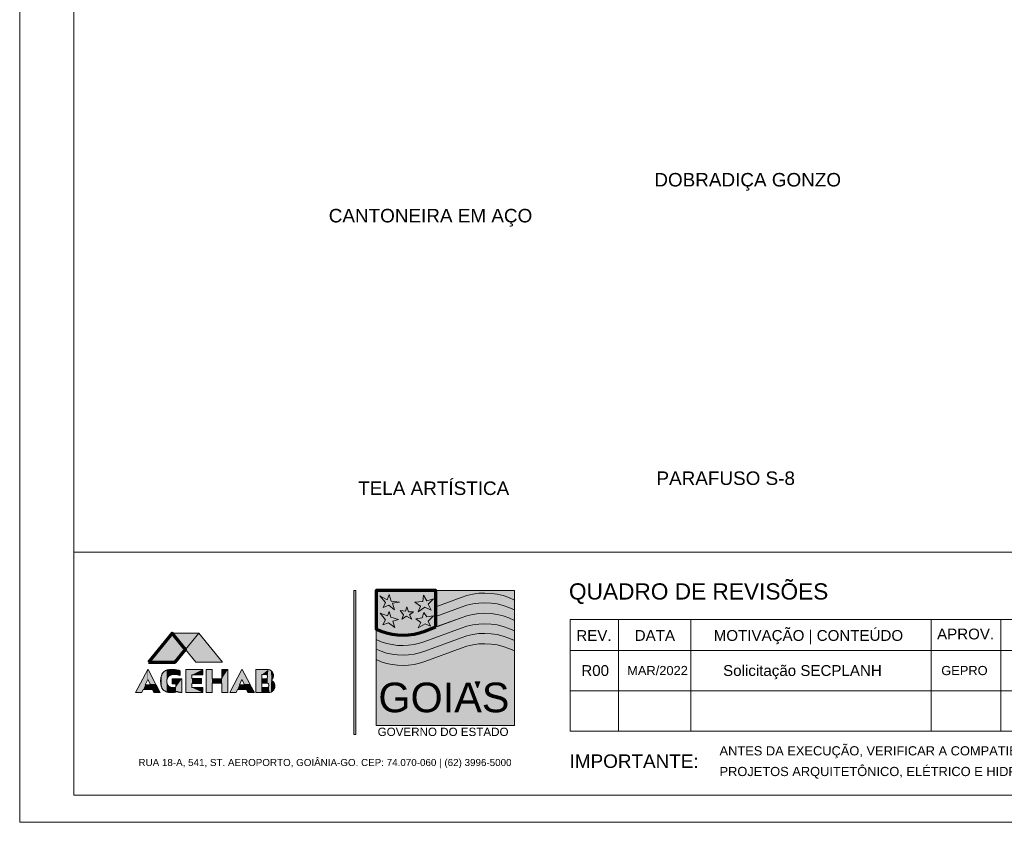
# Model space of a CAD drawing. Header units: millimetres. Extents: x 0 to 92, y 0 to 29.7.
# Tile 1 of 8: x 0 to 18.2, y 0 to 14.8. Entities that reach past the tile are written whole.
import ezdxf

# ---------------------------------------------------------------- set-up
doc = ezdxf.new("R2010")
doc.units = ezdxf.units.MM
doc.linetypes.add('ESTILO_TQS_0001', pattern=[1, 0.7, -0.3])
doc.linetypes.add('ESTILO_TQS_0004', pattern=[2, 0.5, -0.4, 0.1, -0.4, 0.1, -0.5])
for name, color, linetype, lineweight in [('201', 1, 'ESTILO_TQS_0001', 20), ('204', 7, 'Continuous', 20), ('205', 160, 'ESTILO_TQS_0004', 70), ('206', 7, 'Continuous', 20), ('207', 2, 'Continuous', 20), ('208', 3, 'Continuous', 20), ('221', 82, 'Continuous', 13)]:
    doc.layers.add(name, color=color, linetype=linetype, lineweight=lineweight)
doc.styles.add('TQS_ARIAL', font='arial.ttf')

msp = doc.modelspace()

# ---------------------------------------------------------------- hatches: boundary and pattern name
at = {"layer": '205', "linetype": 'Continuous'}
h = msp.add_hatch(color=256, dxfattribs=at)
h.dxf.hatch_style = 1
h.paths.add_polyline_path([(7.698095, 3.613718), (7.698095, 4.288512), (6.593478, 4.288512), (6.593478, 3.575009), (6.688171, 3.535349), (6.786008, 3.504244), (6.886219, 3.481939), (6.988013, 3.46861), (7.090588, 3.464363), (7.193135, 3.46923), (7.294847, 3.483173), (7.394921, 3.506083), (7.492569, 3.537778)])
at = {"layer": '206', "linetype": 'Continuous'}
h = msp.add_hatch(color=256, dxfattribs=at)
h.dxf.hatch_style = 1
h.paths.add_polyline_path([(8.466146, 2.489603), (8.420951, 2.600536), (8.511341, 2.600536)])
h.paths.add_polyline_path([(7.473083, 3.879353), (7.443801, 3.783801), (7.323589, 3.763765), (7.41683, 3.699036), (7.369054, 3.600401), (7.501595, 3.672065), (7.594836, 3.626601), (7.555536, 3.722924), (7.655327, 3.822715), (7.531648, 3.802295)])
h.paths.add_polyline_path([(7.471405, 4.201047), (7.454424, 4.088048), (7.309476, 4.075333), (7.411194, 4.001588), (7.367964, 3.89648), (7.490872, 3.981244), (7.611238, 3.923604), (7.553598, 4.038884), (7.650654, 4.13594), (7.528169, 4.099915)])
h.paths.add_polyline_path([(7.162003, 3.985056), (7.133491, 3.904915), (7.037939, 3.921868), (7.097274, 3.837874), (7.06645, 3.760815), (7.155838, 3.813986), (7.252932, 3.757733), (7.208238, 3.836333), (7.284526, 3.895668), (7.193597, 3.895668)])
h.paths.add_polyline_path([(6.831691, 3.902022), (6.800868, 3.818798), (6.668327, 3.871969), (6.763109, 3.747904), (6.718415, 3.653122), (6.821674, 3.688569), (6.939573, 3.606116), (6.898732, 3.724016), (7.007545, 3.74986), (6.863285, 3.795681)])
h.paths.add_polyline_path([(6.722179, 3.976416), (6.824292, 4.018463), (6.933913, 3.929865), (6.893368, 4.057506), (7.025514, 4.075526), (6.868817, 4.094493), (6.83525, 4.217571), (6.797021, 4.116871), (6.659024, 4.193328), (6.764333, 4.06716)])
h = msp.add_hatch(dxfattribs=at)
h.set_pattern_fill('CLAY', color=256)
h.set_pattern_definition([(0, (0, 0), (0, 0.1875), []), (0, (0, 0.03125), (0, 0.1875), []), (0, (0, 0.0625), (0, 0.1875), []), (0, (0, 0.125), (0, 0.1875), [0.1875, -0.125])])
h.paths.add_polyline_path([(8.466146, 2.489603), (8.420951, 2.600536), (8.511341, 2.600536)])
at = {"layer": '207', "linetype": 'Continuous'}
h = msp.add_hatch(color=256, dxfattribs=at)
h.dxf.hatch_style = 1
h.paths.add_polyline_path([(9.149652, 3.363235), (9.149652, 3.171998), (9.04657, 3.218654), (8.939578, 3.25547), (8.829613, 3.282126), (8.717639, 3.298387), (8.604635, 3.304111), (8.49159, 3.299247), (8.379495, 3.283839), (8.269331, 3.258021), (8.162062, 3.22202), (7.492569, 2.974649), (7.394921, 2.942954), (7.294847, 2.920044), (7.193135, 2.906101), (7.090588, 2.901234), (6.988013, 2.905482), (6.886219, 2.91881), (6.786008, 2.941115), (6.688171, 2.97222), (6.593478, 3.01188), (6.593478, 3.203117), (6.688171, 3.163457), (6.786008, 3.132352), (6.886219, 3.110047), (6.988013, 3.096719), (7.090588, 3.092471), (7.193135, 3.097338), (7.294847, 3.111281), (7.394921, 3.134191), (7.492569, 3.165886), (8.162062, 3.413257), (8.269331, 3.449259), (8.379495, 3.475076), (8.49159, 3.490484), (8.604635, 3.495348), (8.717639, 3.489624), (8.829613, 3.473363), (8.939578, 3.446708), (9.04657, 3.409891)])
h.paths.add_polyline_path([(7.294847, 3.289004), (7.394921, 3.311913), (7.492569, 3.343608), (8.162062, 3.590979), (8.269331, 3.626981), (8.379495, 3.652799), (8.49159, 3.668207), (8.604635, 3.67307), (8.717639, 3.667346), (8.829613, 3.651086), (8.939578, 3.62443), (9.04657, 3.587613), (9.149652, 3.540957), (9.149652, 3.735127), (9.04657, 3.781782), (8.939578, 3.818599), (8.829613, 3.845255), (8.717639, 3.861516), (8.604635, 3.86724), (8.49159, 3.862376), (8.379495, 3.846968), (8.269331, 3.82115), (8.162062, 3.785149), (7.492569, 3.537778), (7.394921, 3.506083), (7.294847, 3.483173), (7.193135, 3.46923), (7.090588, 3.464363), (6.988013, 3.46861), (6.886219, 3.481939), (6.786008, 3.504244), (6.688171, 3.535349), (6.593478, 3.575009), (6.593478, 3.380839), (6.688171, 3.341179), (6.786008, 3.310074), (6.886219, 3.28777), (6.988013, 3.274441), (7.090588, 3.270193), (7.193135, 3.27506)])
h.paths.add_polyline_path([(8.162062, 3.98012), (7.698095, 3.808689), (7.698095, 3.988682), (8.162062, 4.160113), (8.269331, 4.196115), (8.379495, 4.221933), (8.49159, 4.237341), (8.604635, 4.242204), (8.717639, 4.23648), (8.829613, 4.22022), (8.939578, 4.193564), (9.04657, 4.156747), (9.149652, 4.110091), (9.149652, 3.930098), (9.04657, 3.976754), (8.939578, 4.013571), (8.829613, 4.040227), (8.717639, 4.056487), (8.604635, 4.062211), (8.49159, 4.057348), (8.379495, 4.04194), (8.269331, 4.016122)])
at = {"layer": '208', "linetype": 'Continuous'}
h = msp.add_hatch(color=256, dxfattribs=at)
h.dxf.hatch_style = 1
h.paths.add_polyline_path([(9.149652, 4.288512), (7.698095, 4.288512), (7.698095, 3.988682), (8.162062, 4.160113), (8.269331, 4.196115), (8.379495, 4.221933), (8.49159, 4.237341), (8.604635, 4.242204), (8.717639, 4.23648), (8.829613, 4.22022), (8.939578, 4.193564), (9.04657, 4.156747), (9.149652, 4.110091)])
h.paths.add_polyline_path([(9.149652, 3.930098), (9.04657, 3.976754), (8.939578, 4.013571), (8.829613, 4.040227), (8.717639, 4.056487), (8.604635, 4.062211), (8.49159, 4.057348), (8.379495, 4.04194), (8.269331, 4.016122), (8.162062, 3.98012), (7.698095, 3.808689), (7.698095, 3.613718), (8.162062, 3.785149), (8.269331, 3.82115), (8.379495, 3.846968), (8.49159, 3.862376), (8.604635, 3.86724), (8.717639, 3.861516), (8.829613, 3.845255), (8.939578, 3.818599), (9.04657, 3.781782), (9.149652, 3.735127)])
h.paths.add_polyline_path([(9.149652, 3.540957), (9.04657, 3.587613), (8.939578, 3.62443), (8.829613, 3.651086), (8.717639, 3.667346), (8.604635, 3.67307), (8.49159, 3.668207), (8.379495, 3.652799), (8.269331, 3.626981), (8.162062, 3.590979), (7.492569, 3.343608), (7.394921, 3.311913), (7.294847, 3.289004), (7.193135, 3.27506), (7.090588, 3.270193), (6.988013, 3.274441), (6.886219, 3.28777), (6.786008, 3.310074), (6.688171, 3.341179), (6.593478, 3.380839), (6.593478, 3.203117), (6.688171, 3.163457), (6.786008, 3.132352), (6.886219, 3.110047), (6.988013, 3.096719), (7.090588, 3.092471), (7.193135, 3.097338), (7.294847, 3.111281), (7.394921, 3.134191), (7.492569, 3.165886), (8.162062, 3.413257), (8.269331, 3.449259), (8.379495, 3.475076), (8.49159, 3.490484), (8.604635, 3.495348), (8.717639, 3.489624), (8.829613, 3.473363), (8.939578, 3.446708), (9.04657, 3.409891), (9.149652, 3.363235)])
h.paths.add_polyline_path([(9.149652, 3.171998), (9.149652, 1.789625), (6.593478, 1.789625), (6.593478, 3.01188), (6.688171, 2.97222), (6.786008, 2.941115), (6.886219, 2.91881), (6.988013, 2.905482), (7.090588, 2.901234), (7.193135, 2.906101), (7.294847, 2.920044), (7.394921, 2.942954), (7.492569, 2.974649), (8.162062, 3.22202), (8.269331, 3.258021), (8.379495, 3.283839), (8.49159, 3.299247), (8.604635, 3.304111), (8.717639, 3.298387), (8.829613, 3.282126), (8.939578, 3.25547), (9.04657, 3.218654)])

# ---------------------------------------------------------------- linework, layer by layer
at = {"layer": '201', "linetype": 'Continuous'}
msp.add_line((1, 5), (41.5, 5), dxfattribs=at)
for points in [[(0, 0), (42, 0), (42, 29.7), (0, 29.7), (0, 0)], [(1, 29.2), (41.5, 29.2), (41.5, 5), (1, 5), (1, 29.2)], [(1, 0.5), (41.5, 0.5), (41.5, 29.2), (1, 29.2), (1, 0.5)]]:
    msp.add_lwpolyline(points, dxfattribs=at)
at = {"layer": '204', "linetype": 'Continuous'}
for p, q in [((10.182245, 1.687667), (10.182245, 3.7523)), ((10.182245, 3.7523), (20.183732, 3.7523)), ((11.076661, 3.7523), (11.076661, 1.687667)), ((12.413755, 3.7523), (12.413755, 1.687667)), ((16.859404, 3.7523), (16.859404, 1.687667)), ((18.143384, 3.7523), (18.143384, 1.687667)), ((10.182245, 3.181736), (20.183732, 3.181736)), ((10.182245, 2.434702), (20.183732, 2.434702)), ((20.183732, 1.687667), (10.182245, 1.687667))]:
    msp.add_line(p, q, dxfattribs=at)
at = {"layer": '205', "linetype": 'Continuous'}
for points in [[(7.698095, 3.613718), (7.698095, 4.288512), (6.593478, 4.288512), (6.593478, 3.575009), (6.688171, 3.535349), (6.786008, 3.504244), (6.886219, 3.481939), (6.988013, 3.46861), (7.090588, 3.464363), (7.193135, 3.46923), (7.294847, 3.483173), (7.394921, 3.506083), (7.492569, 3.537778), (7.698095, 3.613718)], [(2.382699, 2.964309), (2.875852, 2.964309), (3.068104, 3.198583), (2.821527, 3.499054), (2.382699, 2.964309)]]:
    msp.add_lwpolyline(points, dxfattribs=at)
for points in [[(3.068104, 3.198583), (2.821527, 3.499054), (2.382699, 2.964309)], [(2.382699, 2.964309), (2.382699, 2.964309), (2.821527, 3.499054)], [(2.821527, 3.499054), (2.821527, 3.499054), (3.068104, 3.198583)], [(2.875852, 2.964309), (3.068104, 3.198583), (2.382699, 2.964309)]]:
    msp.add_solid(points, dxfattribs=at)
at = {"layer": '206', "linetype": 'Continuous'}
for points in [[(6.722179, 3.976416), (6.824292, 4.018463), (6.933913, 3.929865), (6.893368, 4.057506), (7.025514, 4.075526), (6.868817, 4.094493), (6.83525, 4.217571), (6.797021, 4.116871), (6.659024, 4.193328), (6.764333, 4.06716), (6.722179, 3.976416)], [(7.471405, 4.201047), (7.454424, 4.088048), (7.309476, 4.075333), (7.411194, 4.001588), (7.367964, 3.89648), (7.490872, 3.981244), (7.611238, 3.923604), (7.553598, 4.038884), (7.650654, 4.13594), (7.528169, 4.099915), (7.471405, 4.201047)], [(6.831691, 3.902022), (6.800868, 3.818798), (6.668327, 3.871969), (6.763109, 3.747904), (6.718415, 3.653122), (6.821674, 3.688569), (6.939573, 3.606116), (6.898732, 3.724016), (7.007545, 3.74986), (6.863285, 3.795681), (6.831691, 3.902022)], [(7.162003, 3.985056), (7.133491, 3.904915), (7.037939, 3.921868), (7.097274, 3.837874), (7.06645, 3.760815), (7.155838, 3.813986), (7.252932, 3.757733), (7.208238, 3.836333), (7.284526, 3.895668), (7.193597, 3.895668), (7.162003, 3.985056)], [(7.473083, 3.879353), (7.443801, 3.783801), (7.323589, 3.763765), (7.41683, 3.699036), (7.369054, 3.600401), (7.501595, 3.672065), (7.594836, 3.626601), (7.555536, 3.722924), (7.655327, 3.822715), (7.531648, 3.802295), (7.473083, 3.879353)], [(8.466146, 2.489603), (8.420951, 2.600536), (8.511341, 2.600536), (8.466146, 2.489603)]]:
    msp.add_lwpolyline(points, dxfattribs=at)
for points in [[(8.466146, 2.489603), (8.420951, 2.600536), (8.511341, 2.600536)], [(8.466146, 2.489603), (8.511341, 2.600536), (8.466146, 2.489603)]]:
    msp.add_solid(points, dxfattribs=at)
at = {"layer": '207', "linetype": 'Continuous'}
for points in [[(8.162062, 3.98012), (7.698095, 3.808689), (7.698095, 3.988682), (8.162062, 4.160113), (8.269331, 4.196115), (8.379495, 4.221933), (8.49159, 4.237341), (8.604635, 4.242204), (8.717639, 4.23648), (8.829613, 4.22022), (8.939578, 4.193564), (9.04657, 4.156747), (9.149652, 4.110091), (9.149652, 3.930098), (9.04657, 3.976754), (8.939578, 4.013571), (8.829613, 4.040227), (8.717639, 4.056487), (8.604635, 4.062211), (8.49159, 4.057348), (8.379495, 4.04194), (8.269331, 4.016122), (8.162062, 3.98012)], [(7.294847, 3.289004), (7.394921, 3.311913), (7.492569, 3.343608), (8.162062, 3.590979), (8.269331, 3.626981), (8.379495, 3.652799), (8.49159, 3.668207), (8.604635, 3.67307), (8.717639, 3.667346), (8.829613, 3.651086), (8.939578, 3.62443), (9.04657, 3.587613), (9.149652, 3.540957), (9.149652, 3.735127), (9.04657, 3.781782), (8.939578, 3.818599), (8.829613, 3.845255), (8.717639, 3.861516), (8.604635, 3.86724), (8.49159, 3.862376), (8.379495, 3.846968), (8.269331, 3.82115), (8.162062, 3.785149), (7.492569, 3.537778), (7.394921, 3.506083), (7.294847, 3.483173), (7.193135, 3.46923), (7.090588, 3.464363), (6.988013, 3.46861), (6.886219, 3.481939), (6.786008, 3.504244), (6.688171, 3.535349), (6.593478, 3.575009), (6.593478, 3.380839), (6.688171, 3.341179), (6.786008, 3.310074), (6.886219, 3.28777), (6.988013, 3.274441), (7.090588, 3.270193), (7.193135, 3.27506), (7.294847, 3.289004)], [(3.312636, 3.501545), (3.068104, 3.198583), (3.260356, 2.964309), (3.753509, 2.964309), (3.312636, 3.501545)], [(9.149652, 3.363235), (9.149652, 3.171998), (9.04657, 3.218654), (8.939578, 3.25547), (8.829613, 3.282126), (8.717639, 3.298387), (8.604635, 3.304111), (8.49159, 3.299247), (8.379495, 3.283839), (8.269331, 3.258021), (8.162062, 3.22202), (7.492569, 2.974649), (7.394921, 2.942954), (7.294847, 2.920044), (7.193135, 2.906101), (7.090588, 2.901234), (6.988013, 2.905482), (6.886219, 2.91881), (6.786008, 2.941115), (6.688171, 2.97222), (6.593478, 3.01188), (6.593478, 3.203117), (6.688171, 3.163457), (6.786008, 3.132352), (6.886219, 3.110047), (6.988013, 3.096719), (7.090588, 3.092471), (7.193135, 3.097338), (7.294847, 3.111281), (7.394921, 3.134191), (7.492569, 3.165886), (8.162062, 3.413257), (8.269331, 3.449259), (8.379495, 3.475076), (8.49159, 3.490484), (8.604635, 3.495348), (8.717639, 3.489624), (8.829613, 3.473363), (8.939578, 3.446708), (9.04657, 3.409891), (9.149652, 3.363235)]]:
    msp.add_lwpolyline(points, dxfattribs=at)
for points in [[(3.068104, 3.198583), (3.260356, 2.964309), (3.312636, 3.501545)], [(3.260356, 2.964309), (3.753509, 2.964309), (3.312636, 3.501545)], [(3.312636, 3.501545), (3.312636, 3.501545), (3.753509, 2.964309)], [(7.698095, 3.613718), (7.492569, 3.537778), (7.698095, 3.613718)]]:
    msp.add_solid(points, dxfattribs=at)
at = {"layer": '208', "linetype": 'Continuous'}
for points in [[(6.182149, 4.288512), (6.215686, 4.288512), (6.215686, 1.625266), (6.182149, 1.625266), (6.182149, 4.288512)], [(9.149652, 4.288512), (7.698095, 4.288512), (7.698095, 3.988682), (8.162062, 4.160113), (8.269331, 4.196115), (8.379495, 4.221933), (8.49159, 4.237341), (8.604635, 4.242204), (8.717639, 4.23648), (8.829613, 4.22022), (8.939578, 4.193564), (9.04657, 4.156747), (9.149652, 4.110091), (9.149652, 4.288512)], [(9.149652, 3.930098), (9.04657, 3.976754), (8.939578, 4.013571), (8.829613, 4.040227), (8.717639, 4.056487), (8.604635, 4.062211), (8.49159, 4.057348), (8.379495, 4.04194), (8.269331, 4.016122), (8.162062, 3.98012), (7.698095, 3.808689), (7.698095, 3.613718), (8.162062, 3.785149), (8.269331, 3.82115), (8.379495, 3.846968), (8.49159, 3.862376), (8.604635, 3.86724), (8.717639, 3.861516), (8.829613, 3.845255), (8.939578, 3.818599), (9.04657, 3.781782), (9.149652, 3.735127), (9.149652, 3.930098)], [(9.149652, 3.540957), (9.04657, 3.587613), (8.939578, 3.62443), (8.829613, 3.651086), (8.717639, 3.667346), (8.604635, 3.67307), (8.49159, 3.668207), (8.379495, 3.652799), (8.269331, 3.626981), (8.162062, 3.590979), (7.492569, 3.343608), (7.394921, 3.311913), (7.294847, 3.289004), (7.193135, 3.27506), (7.090588, 3.270193), (6.988013, 3.274441), (6.886219, 3.28777), (6.786008, 3.310074), (6.688171, 3.341179), (6.593478, 3.380839), (6.593478, 3.203117), (6.688171, 3.163457), (6.786008, 3.132352), (6.886219, 3.110047), (6.988013, 3.096719), (7.090588, 3.092471), (7.193135, 3.097338), (7.294847, 3.111281), (7.394921, 3.134191), (7.492569, 3.165886), (8.162062, 3.413257), (8.269331, 3.449259), (8.379495, 3.475076), (8.49159, 3.490484), (8.604635, 3.495348), (8.717639, 3.489624), (8.829613, 3.473363), (8.939578, 3.446708), (9.04657, 3.409891), (9.149652, 3.363235), (9.149652, 3.540957)], [(2.821527, 3.499054), (3.312636, 3.499054), (3.068104, 3.198583), (2.821527, 3.499054)], [(9.149652, 3.171998), (9.149652, 1.789625), (6.593478, 1.789625), (6.593478, 3.01188), (6.688171, 2.97222), (6.786008, 2.941115), (6.886219, 2.91881), (6.988013, 2.905482), (7.090588, 2.901234), (7.193135, 2.906101), (7.294847, 2.920044), (7.394921, 2.942954), (7.492569, 2.974649), (8.162062, 3.22202), (8.269331, 3.258021), (8.379495, 3.283839), (8.49159, 3.299247), (8.604635, 3.304111), (8.717639, 3.298387), (8.829613, 3.282126), (8.939578, 3.25547), (9.04657, 3.218654), (9.149652, 3.171998)], [(2.598743, 2.401757), (2.480472, 2.401757), (2.455509, 2.454811), (2.285438, 2.454811), (2.260475, 2.401757), (2.142181, 2.401757), (2.367818, 2.826173), (2.373128, 2.826173), (2.520871, 2.548247), (2.41795, 2.548247), (2.37, 2.639556), (2.321946, 2.546247), (2.419, 2.546247), (2.521934, 2.546247), (2.598743, 2.401757)], [(2.642651, 2.760971), (2.649687, 2.768658), (2.657122, 2.775961), (2.664935, 2.782857), (2.673103, 2.789329), (2.681603, 2.795357), (2.690413, 2.800924), (2.699505, 2.806016), (2.708856, 2.810616), (2.718438, 2.814713), (2.728224, 2.818295), (2.738187, 2.821351), (2.748298, 2.823874), (2.758529, 2.825855), (2.768851, 2.82729), (2.779234, 2.828173), (2.78965, 2.828503), (2.800069, 2.82828), (2.810461, 2.827502), (2.820797, 2.826173), (2.828853, 2.826452), (2.836914, 2.826555), (2.844975, 2.826483), (2.853033, 2.826236), (2.861083, 2.825814), (2.869122, 2.825216), (2.877146, 2.824444), (2.885152, 2.823497), (2.893135, 2.822376), (2.901092, 2.821082), (2.909019, 2.819616), (2.916912, 2.817977), (2.924767, 2.816166), (2.932581, 2.814186), (2.940351, 2.812035), (2.948072, 2.809717), (2.95574, 2.807231), (2.963352, 2.804578), (2.970906, 2.801761), (2.970906, 2.717265), (2.963405, 2.720189), (2.955823, 2.722893), (2.948164, 2.725372), (2.940436, 2.727626), (2.932645, 2.729653), (2.924799, 2.731451), (2.916903, 2.733018), (2.908964, 2.734353), (2.90099, 2.735454), (2.892987, 2.736322), (2.884961, 2.736954), (2.876921, 2.737352), (2.868873, 2.737513), (2.860823, 2.737438), (2.852779, 2.737128), (2.844748, 2.736582), (2.836735, 2.735801), (2.82875, 2.734785), (2.820797, 2.733536), (2.814128, 2.732481), (2.807534, 2.731033), (2.801036, 2.729197), (2.794659, 2.726979), (2.788424, 2.724388), (2.782354, 2.721432), (2.776469, 2.718122), (2.77079, 2.71447), (2.765338, 2.710487), (2.760131, 2.706189), (2.755188, 2.70159), (2.750525, 2.696707), (2.74616, 2.691556), (2.742107, 2.686155), (2.738382, 2.680524), (2.734996, 2.674683), (2.731962, 2.668651), (2.72929, 2.66245), (2.72699, 2.656102), (2.725719, 2.651411), (2.724587, 2.646684), (2.723597, 2.641925), (2.722749, 2.637139), (2.722044, 2.63233), (2.721482, 2.627502), (2.721064, 2.62266), (2.720791, 2.617807), (2.720662, 2.612948), (2.720677, 2.608088), (2.720838, 2.60323), (2.721143, 2.598379), (2.721592, 2.593539), (2.722185, 2.588715), (2.722921, 2.58391), (2.7238, 2.57913), (2.72482, 2.574378), (2.725982, 2.569658), (2.727284, 2.564975), (2.729268, 2.558579), (2.731678, 2.552332), (2.734503, 2.54626), (2.737729, 2.540393), (2.741343, 2.534755), (2.745328, 2.529374), (2.749666, 2.524272), (2.754337, 2.519474), (2.75932, 2.515001), (2.764593, 2.510874), (2.770132, 2.50711), (2.775911, 2.503727), (2.781905, 2.500741), (2.788085, 2.498164), (2.794425, 2.49601), (2.800896, 2.494286), (2.807468, 2.493002), (2.814112, 2.492162), (2.820797, 2.491771), (2.824433, 2.491563), (2.828072, 2.491424), (2.831713, 2.491356), (2.835355, 2.491359), (2.838996, 2.491431), (2.842635, 2.491574), (2.846271, 2.491786), (2.849902, 2.492069), (2.853527, 2.492422), (2.857144, 2.492845), (2.860752, 2.493337), (2.864351, 2.493899), (2.867937, 2.494531), (2.871511, 2.495231), (2.875071, 2.496), (2.878615, 2.496838), (2.882143, 2.497743), (2.885652, 2.498717), (2.889142, 2.499758), (2.889142, 2.564975), (2.820797, 2.564975), (2.820797, 2.656102), (3.000231, 2.656102), (3.000251, 2.401971), (2.995295, 2.401932), (2.99034, 2.402009), (2.985387, 2.402201), (2.98044, 2.402509), (2.975502, 2.402932), (2.970575, 2.40347), (2.965662, 2.404123), (2.960766, 2.40489), (2.955889, 2.405772), (2.951033, 2.406767), (2.946203, 2.407875), (2.941399, 2.409095), (2.936625, 2.410427), (2.931884, 2.41187), (2.927177, 2.413423), (2.922508, 2.415086), (2.917879, 2.416857), (2.913293, 2.418736), (2.907851, 2.421371), (2.90359, 2.419286), (2.899276, 2.417312), (2.894912, 2.41545), (2.890501, 2.413702), (2.886046, 2.412069), (2.881551, 2.410553), (2.877017, 2.409153), (2.872449, 2.407872), (2.867849, 2.406709), (2.863221, 2.405666), (2.858567, 2.404744), (2.853891, 2.403943), (2.849195, 2.403263), (2.844484, 2.402705), (2.839759, 2.40227), (2.835025, 2.401957), (2.830285, 2.401767), (2.825541, 2.4017), (2.820797, 2.401757), (2.810571, 2.400687), (2.800307, 2.400102), (2.790026, 2.400005), (2.779753, 2.400395), (2.769509, 2.401271), (2.759318, 2.402632), (2.749204, 2.404474), (2.739188, 2.406793), (2.729293, 2.409584), (2.719541, 2.412841), (2.709955, 2.416556), (2.700555, 2.420721), (2.691364, 2.425327), (2.682401, 2.430364), (2.673686, 2.435819), (2.66524, 2.441681), (2.657082, 2.447937), (2.649228, 2.454572), (2.641698, 2.461572), (2.638226, 2.468693), (2.634926, 2.475895), (2.631798, 2.483174), (2.628844, 2.490525), (2.626067, 2.497945), (2.623468, 2.505429), (2.621048, 2.512973), (2.618809, 2.520572), (2.616752, 2.528223), (2.614879, 2.535921), (2.613189, 2.543661), (2.611685, 2.551439), (2.610367, 2.559251), (2.609236, 2.567092), (2.608292, 2.574958), (2.607536, 2.582845), (2.606969, 2.590747), (2.60659, 2.59866), (2.6064, 2.60658), (2.6064, 2.614503), (2.606589, 2.622423), (2.606966, 2.630336), (2.607533, 2.638238), (2.608288, 2.646125), (2.60923, 2.653991), (2.610361, 2.661832), (2.611678, 2.669644), (2.613181, 2.677423), (2.61487, 2.685163), (2.616743, 2.692861), (2.618799, 2.700512), (2.621037, 2.708112), (2.623456, 2.715656), (2.626054, 2.72314), (2.62883, 2.73056), (2.631783, 2.737912), (2.63491, 2.745191), (2.63821, 2.752393), (2.641681, 2.759515)], [(3.359551, 2.567495), (3.185751, 2.567495), (3.185751, 2.493501), (3.38455, 2.493501), (3.38455, 2.401757), (3.074351, 2.401757), (3.074351, 2.826173), (3.38455, 2.826173), (3.384557, 2.729071), (3.185751, 2.729071), (3.185751, 2.658284), (3.359545, 2.658284), (3.359545, 2.567495)], [(3.741023, 2.826173), (3.849875, 2.826173), (3.849875, 2.401757), (3.741023, 2.401757), (3.741023, 2.571912), (3.558989, 2.571912), (3.558989, 2.401757), (3.450137, 2.401757), (3.450137, 2.826173), (3.558989, 2.826173), (3.558989, 2.657264), (3.741023, 2.657264), (3.741023, 2.826173)], [(4.340127, 2.401757), (4.221856, 2.401757), (4.196893, 2.454811), (4.026822, 2.454811), (4.001859, 2.401757), (3.883565, 2.401757), (4.109202, 2.826173), (4.114512, 2.826173), (4.262254, 2.548247), (4.159334, 2.548247), (4.111384, 2.639556), (4.06333, 2.546247), (4.160384, 2.546247), (4.263318, 2.546247), (4.340127, 2.401757)], [(4.617326, 2.401757), (4.627754, 2.403671), (4.637971, 2.406501), (4.647898, 2.410224), (4.657456, 2.41481), (4.666572, 2.420224), (4.675172, 2.426423), (4.683191, 2.433358), (4.690564, 2.440976), (4.697235, 2.449216), (4.70315, 2.458014), (4.708264, 2.467301), (4.712537, 2.477004), (4.715934, 2.487047), (4.718429, 2.497351), (4.720004, 2.507835), (4.720644, 2.518417), (4.720346, 2.529015), (4.719111, 2.539545), (4.716949, 2.549924), (4.713878, 2.560071), (4.709921, 2.569907), (4.70511, 2.579354), (4.699481, 2.588339), (4.69308, 2.59679), (4.685957, 2.604642), (4.678166, 2.611832), (4.66977, 2.618306), (4.660834, 2.624011), (4.651429, 2.628904), (4.661775, 2.637795), (4.670946, 2.647895), (4.678801, 2.659049), (4.685221, 2.671087), (4.690107, 2.683824), (4.693384, 2.697067), (4.695003, 2.710613), (4.69494, 2.724255), (4.693194, 2.737785), (4.689792, 2.750997), (4.684787, 2.763688), (4.678256, 2.775665), (4.670296, 2.786745), (4.661031, 2.796758), (4.650602, 2.805553), (4.639168, 2.812994), (4.626903, 2.818968), (4.613995, 2.823383), (4.600641, 2.826173), (4.369741, 2.826173), (4.369741, 2.401757), (4.478475, 2.401757), (4.478475, 2.575895), (4.478475, 2.65542), (4.478475, 2.732754), (4.560753, 2.732754), (4.569516, 2.726835), (4.576588, 2.718973), (4.581549, 2.709635), (4.584106, 2.699374), (4.584106, 2.6888), (4.581549, 2.678539), (4.576588, 2.669201), (4.569516, 2.661339), (4.560753, 2.65542), (4.480475, 2.65542), (4.480475, 2.575895), (4.585526, 2.575895), (4.594088, 2.568888), (4.600903, 2.560173), (4.60564, 2.550174), (4.608067, 2.53938), (4.608067, 2.528317), (4.60564, 2.517523), (4.600903, 2.507525), (4.594088, 2.498809), (4.585526, 2.491802), (4.480475, 2.491802), (4.480475, 2.401757), (4.617326, 2.401757)]]:
    msp.add_lwpolyline(points, dxfattribs=at)
for points in [[(6.182149, 4.288512), (6.215686, 4.288512), (6.215686, 1.625266)], [(6.182149, 4.288512), (6.215686, 1.625266), (6.182149, 1.625266)], [(6.182149, 4.288512), (6.182149, 1.625266), (6.182149, 4.288512)], [(3.312636, 3.499054), (3.068104, 3.198583), (2.821527, 3.499054)], [(2.260475, 2.401757), (2.142181, 2.401757), (2.367818, 2.826173)], [(2.260475, 2.401757), (2.367818, 2.826173), (2.285438, 2.454811)], [(2.367818, 2.826173), (2.321946, 2.546247), (2.285438, 2.454811)], [(2.37, 2.639556), (2.321946, 2.546247), (2.367818, 2.826173)], [(2.373128, 2.826173), (2.37, 2.639556), (2.367818, 2.826173)], [(2.41795, 2.548247), (2.37, 2.639556), (2.373128, 2.826173)], [(2.520871, 2.548247), (2.41795, 2.548247), (2.373128, 2.826173)], [(2.631783, 2.737912), (2.628844, 2.490525), (2.62883, 2.73056)], [(2.631783, 2.737912), (2.631798, 2.483174), (2.628844, 2.490525)], [(2.63491, 2.745191), (2.631798, 2.483174), (2.631783, 2.737912)], [(2.63491, 2.745191), (2.634926, 2.475895), (2.631798, 2.483174)], [(2.63821, 2.752393), (2.634926, 2.475895), (2.63491, 2.745191)], [(2.63821, 2.752393), (2.638226, 2.468693), (2.634926, 2.475895)], [(2.642651, 2.760971), (2.638226, 2.468693), (2.63821, 2.752393)], [(2.642651, 2.760971), (2.641698, 2.461572), (2.638226, 2.468693)], [(2.641698, 2.461572), (2.642651, 2.760971), (2.649228, 2.454572)], [(2.642651, 2.760971), (2.649687, 2.768658), (2.649228, 2.454572)], [(2.649228, 2.454572), (2.649687, 2.768658), (2.657082, 2.447937)], [(2.649687, 2.768658), (2.657122, 2.775961), (2.657082, 2.447937)], [(2.657082, 2.447937), (2.657122, 2.775961), (2.66524, 2.441681)], [(2.657122, 2.775961), (2.664935, 2.782857), (2.66524, 2.441681)], [(2.664935, 2.782857), (2.673103, 2.789329), (2.66524, 2.441681)], [(2.66524, 2.441681), (2.673103, 2.789329), (2.673686, 2.435819)], [(2.673103, 2.789329), (2.681603, 2.795357), (2.673686, 2.435819)], [(2.673686, 2.435819), (2.681603, 2.795357), (2.682401, 2.430364)], [(2.681603, 2.795357), (2.690413, 2.800924), (2.682401, 2.430364)], [(2.682401, 2.430364), (2.690413, 2.800924), (2.691364, 2.425327)], [(2.690413, 2.800924), (2.699505, 2.806016), (2.691364, 2.425327)], [(2.691364, 2.425327), (2.699505, 2.806016), (2.700555, 2.420721)], [(2.699505, 2.806016), (2.708856, 2.810616), (2.700555, 2.420721)], [(2.700555, 2.420721), (2.708856, 2.810616), (2.709955, 2.416556)], [(2.708856, 2.810616), (2.718438, 2.814713), (2.709955, 2.416556)], [(2.709955, 2.416556), (2.718438, 2.814713), (2.719541, 2.412841)], [(2.728224, 2.818295), (2.720791, 2.617807), (2.718438, 2.814713)], [(2.718438, 2.814713), (2.720662, 2.612948), (2.719541, 2.412841)], [(2.720662, 2.612948), (2.718438, 2.814713), (2.720791, 2.617807)], [(2.728224, 2.818295), (2.721064, 2.62266), (2.720791, 2.617807)], [(2.728224, 2.818295), (2.721482, 2.627502), (2.721064, 2.62266)], [(2.728224, 2.818295), (2.722044, 2.63233), (2.721482, 2.627502)], [(2.728224, 2.818295), (2.722749, 2.637139), (2.722044, 2.63233)], [(2.728224, 2.818295), (2.723597, 2.641925), (2.722749, 2.637139)], [(2.728224, 2.818295), (2.724587, 2.646684), (2.723597, 2.641925)], [(2.728224, 2.818295), (2.725719, 2.651411), (2.724587, 2.646684)], [(2.728224, 2.818295), (2.72699, 2.656102), (2.725719, 2.651411)], [(2.72929, 2.66245), (2.72699, 2.656102), (2.728224, 2.818295)], [(2.72929, 2.66245), (2.728224, 2.818295), (2.738187, 2.821351)], [(2.72929, 2.66245), (2.738187, 2.821351), (2.731962, 2.668651)], [(2.734996, 2.674683), (2.731962, 2.668651), (2.738187, 2.821351)], [(2.734996, 2.674683), (2.738187, 2.821351), (2.738382, 2.680524)], [(2.738382, 2.680524), (2.738187, 2.821351), (2.748298, 2.823874)], [(2.738382, 2.680524), (2.748298, 2.823874), (2.742107, 2.686155)], [(2.742107, 2.686155), (2.748298, 2.823874), (2.74616, 2.691556)], [(2.74616, 2.691556), (2.748298, 2.823874), (2.750525, 2.696707)], [(2.748298, 2.823874), (2.758529, 2.825855), (2.750525, 2.696707)], [(2.758529, 2.825855), (2.755188, 2.70159), (2.750525, 2.696707)], [(2.755188, 2.70159), (2.758529, 2.825855), (2.760131, 2.706189)], [(2.758529, 2.825855), (2.768851, 2.82729), (2.760131, 2.706189)], [(2.768851, 2.82729), (2.765338, 2.710487), (2.760131, 2.706189)], [(2.765338, 2.710487), (2.768851, 2.82729), (2.77079, 2.71447)], [(2.768851, 2.82729), (2.779234, 2.828173), (2.77079, 2.71447)], [(2.779234, 2.828173), (2.776469, 2.718122), (2.77079, 2.71447)], [(2.776469, 2.718122), (2.779234, 2.828173), (2.782354, 2.721432)], [(2.779234, 2.828173), (2.78965, 2.828503), (2.782354, 2.721432)], [(2.78965, 2.828503), (2.788424, 2.724388), (2.782354, 2.721432)], [(2.788424, 2.724388), (2.78965, 2.828503), (2.794659, 2.726979)], [(2.78965, 2.828503), (2.800069, 2.82828), (2.794659, 2.726979)], [(2.794659, 2.726979), (2.800069, 2.82828), (2.801036, 2.729197)], [(2.800069, 2.82828), (2.810461, 2.827502), (2.801036, 2.729197)], [(2.801036, 2.729197), (2.810461, 2.827502), (2.807534, 2.731033)], [(2.810461, 2.827502), (2.814128, 2.732481), (2.807534, 2.731033)], [(2.820797, 2.826173), (2.814128, 2.732481), (2.810461, 2.827502)], [(2.820797, 2.826173), (2.820797, 2.733536), (2.814128, 2.732481)], [(2.828853, 2.826452), (2.820797, 2.733536), (2.820797, 2.826173)], [(2.828853, 2.826452), (2.82875, 2.734785), (2.820797, 2.733536)], [(2.82875, 2.734785), (2.828853, 2.826452), (2.836735, 2.735801)], [(2.828853, 2.826452), (2.836914, 2.826555), (2.836735, 2.735801)], [(2.836735, 2.735801), (2.836914, 2.826555), (2.844748, 2.736582)], [(2.836914, 2.826555), (2.844975, 2.826483), (2.844748, 2.736582)], [(2.844748, 2.736582), (2.844975, 2.826483), (2.852779, 2.737128)], [(2.844975, 2.826483), (2.853033, 2.826236), (2.852779, 2.737128)], [(2.852779, 2.737128), (2.853033, 2.826236), (2.860823, 2.737438)], [(2.853033, 2.826236), (2.861083, 2.825814), (2.860823, 2.737438)], [(2.860823, 2.737438), (2.861083, 2.825814), (2.868873, 2.737513)], [(2.861083, 2.825814), (2.869122, 2.825216), (2.868873, 2.737513)], [(2.868873, 2.737513), (2.869122, 2.825216), (2.876921, 2.737352)], [(2.869122, 2.825216), (2.877146, 2.824444), (2.876921, 2.737352)], [(2.876921, 2.737352), (2.877146, 2.824444), (2.884961, 2.736954)], [(2.877146, 2.824444), (2.885152, 2.823497), (2.884961, 2.736954)], [(2.884961, 2.736954), (2.885152, 2.823497), (2.892987, 2.736322)], [(2.885152, 2.823497), (2.893135, 2.822376), (2.892987, 2.736322)], [(2.892987, 2.736322), (2.893135, 2.822376), (2.90099, 2.735454)], [(2.893135, 2.822376), (2.901092, 2.821082), (2.90099, 2.735454)], [(2.90099, 2.735454), (2.901092, 2.821082), (2.908964, 2.734353)], [(2.901092, 2.821082), (2.909019, 2.819616), (2.908964, 2.734353)], [(2.908964, 2.734353), (2.909019, 2.819616), (2.916903, 2.733018)], [(2.909019, 2.819616), (2.916912, 2.817977), (2.916903, 2.733018)], [(2.916903, 2.733018), (2.916912, 2.817977), (2.924799, 2.731451)], [(2.924767, 2.816166), (2.924799, 2.731451), (2.916912, 2.817977)], [(2.932581, 2.814186), (2.924799, 2.731451), (2.924767, 2.816166)], [(2.932581, 2.814186), (2.932645, 2.729653), (2.924799, 2.731451)], [(2.940351, 2.812035), (2.932645, 2.729653), (2.932581, 2.814186)], [(2.940351, 2.812035), (2.940436, 2.727626), (2.932645, 2.729653)], [(2.948072, 2.809717), (2.940436, 2.727626), (2.940351, 2.812035)], [(2.948072, 2.809717), (2.948164, 2.725372), (2.940436, 2.727626)], [(2.95574, 2.807231), (2.948164, 2.725372), (2.948072, 2.809717)], [(2.95574, 2.807231), (2.955823, 2.722893), (2.948164, 2.725372)], [(2.963352, 2.804578), (2.955823, 2.722893), (2.95574, 2.807231)], [(2.963352, 2.804578), (2.963405, 2.720189), (2.955823, 2.722893)], [(2.970906, 2.801761), (2.963405, 2.720189), (2.963352, 2.804578)], [(2.970906, 2.801761), (2.970906, 2.717265), (2.963405, 2.720189)], [(3.185751, 2.493501), (3.074351, 2.401757), (3.074351, 2.826173)], [(3.185751, 2.493501), (3.074351, 2.826173), (3.185751, 2.729071)], [(3.185751, 2.729071), (3.074351, 2.826173), (3.38455, 2.826173)], [(3.185751, 2.729071), (3.38455, 2.826173), (3.384557, 2.729071)], [(3.450137, 2.826173), (3.558989, 2.826173), (3.558989, 2.571912)], [(3.558989, 2.401757), (3.450137, 2.401757), (3.450137, 2.826173)], [(3.558989, 2.401757), (3.450137, 2.826173), (3.558989, 2.571912)], [(3.558989, 2.826173), (3.558989, 2.657264), (3.558989, 2.571912)], [(3.741023, 2.571912), (3.741023, 2.657264), (3.849875, 2.826173)], [(3.741023, 2.657264), (3.741023, 2.826173), (3.849875, 2.826173)], [(3.741023, 2.401757), (3.741023, 2.571912), (3.849875, 2.826173)], [(3.741023, 2.401757), (3.849875, 2.826173), (3.849875, 2.401757)], [(4.001859, 2.401757), (3.883565, 2.401757), (4.109202, 2.826173)], [(4.001859, 2.401757), (4.109202, 2.826173), (4.026822, 2.454811)], [(4.109202, 2.826173), (4.06333, 2.546247), (4.026822, 2.454811)], [(4.111384, 2.639556), (4.06333, 2.546247), (4.109202, 2.826173)], [(4.114512, 2.826173), (4.111384, 2.639556), (4.109202, 2.826173)], [(4.159334, 2.548247), (4.111384, 2.639556), (4.114512, 2.826173)], [(4.262254, 2.548247), (4.159334, 2.548247), (4.114512, 2.826173)], [(4.600641, 2.826173), (4.369741, 2.826173), (4.478475, 2.732754)], [(4.478475, 2.732754), (4.369741, 2.826173), (4.478475, 2.575895)], [(4.478475, 2.575895), (4.369741, 2.826173), (4.478475, 2.401757)], [(4.369741, 2.826173), (4.369741, 2.401757), (4.478475, 2.401757)], [(4.600641, 2.826173), (4.478475, 2.732754), (4.560753, 2.732754)], [(4.478475, 2.65542), (4.478475, 2.732754), (4.478475, 2.575895)], [(4.600641, 2.826173), (4.560753, 2.732754), (4.569516, 2.726835)], [(4.600641, 2.826173), (4.569516, 2.726835), (4.576588, 2.718973)], [(4.600641, 2.826173), (4.576588, 2.718973), (4.581549, 2.709635)], [(4.600641, 2.826173), (4.581549, 2.709635), (4.584106, 2.699374)], [(4.600641, 2.826173), (4.584106, 2.699374), (4.584106, 2.6888)], [(4.600641, 2.826173), (4.584106, 2.6888), (4.585526, 2.575895)], [(4.594088, 2.568888), (4.600641, 2.826173), (4.585526, 2.575895)], [(4.600903, 2.560173), (4.600641, 2.826173), (4.594088, 2.568888)], [(4.600903, 2.560173), (4.613995, 2.823383), (4.600641, 2.826173)], [(4.60564, 2.550174), (4.613995, 2.823383), (4.600903, 2.560173)], [(4.60564, 2.550174), (4.608067, 2.53938), (4.613995, 2.823383)], [(4.608067, 2.53938), (4.608067, 2.528317), (4.613995, 2.823383)], [(4.608067, 2.528317), (4.617326, 2.401757), (4.613995, 2.823383)], [(4.613995, 2.823383), (4.617326, 2.401757), (4.626903, 2.818968)], [(4.617326, 2.401757), (4.627754, 2.403671), (4.626903, 2.818968)], [(4.626903, 2.818968), (4.627754, 2.403671), (4.639168, 2.812994)], [(4.627754, 2.403671), (4.637971, 2.406501), (4.639168, 2.812994)], [(4.639168, 2.812994), (4.637971, 2.406501), (4.647898, 2.410224)], [(4.639168, 2.812994), (4.647898, 2.410224), (4.650602, 2.805553)], [(4.647898, 2.410224), (4.651429, 2.628904), (4.650602, 2.805553)], [(4.650602, 2.805553), (4.651429, 2.628904), (4.661031, 2.796758)], [(4.651429, 2.628904), (4.661775, 2.637795), (4.661031, 2.796758)], [(4.661031, 2.796758), (4.661775, 2.637795), (4.670296, 2.786745)], [(4.661775, 2.637795), (4.670946, 2.647895), (4.670296, 2.786745)], [(4.670296, 2.786745), (4.670946, 2.647895), (4.678256, 2.775665)], [(4.670946, 2.647895), (4.678801, 2.659049), (4.678256, 2.775665)], [(4.678256, 2.775665), (4.678801, 2.659049), (4.684787, 2.763688)], [(4.678801, 2.659049), (4.685221, 2.671087), (4.684787, 2.763688)], [(4.684787, 2.763688), (4.685221, 2.671087), (4.689792, 2.750997)], [(4.685221, 2.671087), (4.690107, 2.683824), (4.689792, 2.750997)], [(4.689792, 2.750997), (4.690107, 2.683824), (4.693194, 2.737785)], [(4.690107, 2.683824), (4.693384, 2.697067), (4.693194, 2.737785)], [(4.693194, 2.737785), (4.693384, 2.697067), (4.69494, 2.724255)], [(2.606589, 2.622423), (2.60659, 2.59866), (2.6064, 2.60658)], [(2.606589, 2.622423), (2.6064, 2.60658), (2.6064, 2.614503)], [(2.606966, 2.630336), (2.60659, 2.59866), (2.606589, 2.622423)], [(2.606966, 2.630336), (2.606969, 2.590747), (2.60659, 2.59866)], [(2.607533, 2.638238), (2.606969, 2.590747), (2.606966, 2.630336)], [(2.607533, 2.638238), (2.607536, 2.582845), (2.606969, 2.590747)], [(2.608288, 2.646125), (2.607536, 2.582845), (2.607533, 2.638238)], [(2.608288, 2.646125), (2.608292, 2.574958), (2.607536, 2.582845)], [(2.60923, 2.653991), (2.608292, 2.574958), (2.608288, 2.646125)], [(2.60923, 2.653991), (2.609236, 2.567092), (2.608292, 2.574958)], [(2.610361, 2.661832), (2.609236, 2.567092), (2.60923, 2.653991)], [(2.610361, 2.661832), (2.610367, 2.559251), (2.609236, 2.567092)], [(2.611678, 2.669644), (2.610367, 2.559251), (2.610361, 2.661832)], [(2.611678, 2.669644), (2.611685, 2.551439), (2.610367, 2.559251)], [(2.613181, 2.677423), (2.611685, 2.551439), (2.611678, 2.669644)], [(2.613181, 2.677423), (2.613189, 2.543661), (2.611685, 2.551439)], [(2.61487, 2.685163), (2.613189, 2.543661), (2.613181, 2.677423)], [(2.61487, 2.685163), (2.614879, 2.535921), (2.613189, 2.543661)], [(2.616743, 2.692861), (2.614879, 2.535921), (2.61487, 2.685163)], [(2.616743, 2.692861), (2.616752, 2.528223), (2.614879, 2.535921)], [(2.618799, 2.700512), (2.616752, 2.528223), (2.616743, 2.692861)], [(2.618799, 2.700512), (2.618809, 2.520572), (2.616752, 2.528223)], [(2.621037, 2.708112), (2.618809, 2.520572), (2.618799, 2.700512)], [(2.621037, 2.708112), (2.621048, 2.512973), (2.618809, 2.520572)], [(2.623456, 2.715656), (2.621048, 2.512973), (2.621037, 2.708112)], [(2.623456, 2.715656), (2.623468, 2.505429), (2.621048, 2.512973)], [(2.626054, 2.72314), (2.623468, 2.505429), (2.623456, 2.715656)], [(2.626054, 2.72314), (2.626067, 2.497945), (2.623468, 2.505429)], [(2.62883, 2.73056), (2.626067, 2.497945), (2.626054, 2.72314)], [(2.62883, 2.73056), (2.628844, 2.490525), (2.626067, 2.497945)], [(2.719541, 2.412841), (2.720662, 2.612948), (2.720677, 2.608088)], [(2.720838, 2.60323), (2.719541, 2.412841), (2.720677, 2.608088)], [(2.729293, 2.409584), (2.719541, 2.412841), (2.720838, 2.60323)], [(2.729293, 2.409584), (2.720838, 2.60323), (2.721143, 2.598379)], [(2.729293, 2.409584), (2.721143, 2.598379), (2.721592, 2.593539)], [(2.729293, 2.409584), (2.721592, 2.593539), (2.722185, 2.588715)], [(2.729293, 2.409584), (2.722185, 2.588715), (2.722921, 2.58391)], [(2.729293, 2.409584), (2.722921, 2.58391), (2.7238, 2.57913)], [(2.729293, 2.409584), (2.7238, 2.57913), (2.72482, 2.574378)], [(2.729293, 2.409584), (2.72482, 2.574378), (2.725982, 2.569658)], [(2.729293, 2.409584), (2.725982, 2.569658), (2.727284, 2.564975)], [(2.729293, 2.409584), (2.727284, 2.564975), (2.729268, 2.558579)], [(2.729293, 2.409584), (2.729268, 2.558579), (2.731678, 2.552332)], [(2.739188, 2.406793), (2.729293, 2.409584), (2.731678, 2.552332)], [(2.739188, 2.406793), (2.731678, 2.552332), (2.734503, 2.54626)], [(2.889142, 2.564975), (2.820797, 2.564975), (3.000231, 2.656102)], [(2.820797, 2.564975), (2.820797, 2.656102), (3.000231, 2.656102)], [(2.890501, 2.413702), (2.889142, 2.499758), (3.000231, 2.656102)], [(2.889142, 2.499758), (2.889142, 2.564975), (3.000231, 2.656102)], [(2.890501, 2.413702), (3.000231, 2.656102), (2.894912, 2.41545)], [(2.894912, 2.41545), (3.000231, 2.656102), (2.899276, 2.417312)], [(2.90359, 2.419286), (2.899276, 2.417312), (3.000231, 2.656102)], [(2.907851, 2.421371), (2.90359, 2.419286), (3.000231, 2.656102)], [(2.913293, 2.418736), (2.907851, 2.421371), (3.000231, 2.656102)], [(2.917879, 2.416857), (2.913293, 2.418736), (3.000231, 2.656102)], [(2.922508, 2.415086), (2.917879, 2.416857), (3.000231, 2.656102)], [(2.927177, 2.413423), (2.922508, 2.415086), (3.000231, 2.656102)], [(2.931884, 2.41187), (2.927177, 2.413423), (3.000231, 2.656102)], [(2.936625, 2.410427), (2.931884, 2.41187), (3.000231, 2.656102)], [(2.941399, 2.409095), (2.936625, 2.410427), (3.000231, 2.656102)], [(2.946203, 2.407875), (2.941399, 2.409095), (3.000231, 2.656102)], [(2.951033, 2.406767), (2.946203, 2.407875), (3.000231, 2.656102)], [(2.955889, 2.405772), (2.951033, 2.406767), (3.000231, 2.656102)], [(2.960766, 2.40489), (2.955889, 2.405772), (3.000231, 2.656102)], [(2.965662, 2.404123), (2.960766, 2.40489), (3.000231, 2.656102)], [(2.970575, 2.40347), (2.965662, 2.404123), (3.000231, 2.656102)], [(2.975502, 2.402932), (2.970575, 2.40347), (3.000231, 2.656102)], [(2.98044, 2.402509), (2.975502, 2.402932), (3.000231, 2.656102)], [(2.985387, 2.402201), (2.98044, 2.402509), (3.000231, 2.656102)], [(2.99034, 2.402009), (2.985387, 2.402201), (3.000231, 2.656102)], [(2.995295, 2.401932), (2.99034, 2.402009), (3.000231, 2.656102)], [(3.000251, 2.401971), (2.995295, 2.401932), (3.000231, 2.656102)], [(3.185751, 2.493501), (3.185751, 2.729071), (3.185751, 2.658284)], [(3.185751, 2.493501), (3.185751, 2.658284), (3.185751, 2.567495)], [(3.185751, 2.567495), (3.185751, 2.658284), (3.359545, 2.658284)], [(3.185751, 2.567495), (3.359545, 2.658284), (3.359551, 2.567495)], [(3.558989, 2.571912), (3.558989, 2.657264), (3.741023, 2.571912)], [(3.558989, 2.657264), (3.741023, 2.657264), (3.741023, 2.571912)], [(4.585526, 2.575895), (4.560753, 2.65542), (4.480475, 2.65542)], [(4.585526, 2.575895), (4.480475, 2.65542), (4.480475, 2.575895)], [(4.585526, 2.575895), (4.569516, 2.661339), (4.560753, 2.65542)], [(4.585526, 2.575895), (4.576588, 2.669201), (4.569516, 2.661339)], [(4.585526, 2.575895), (4.581549, 2.678539), (4.576588, 2.669201)], [(4.585526, 2.575895), (4.584106, 2.6888), (4.581549, 2.678539)], [(4.657456, 2.41481), (4.651429, 2.628904), (4.647898, 2.410224)], [(4.660834, 2.624011), (4.651429, 2.628904), (4.657456, 2.41481)], [(4.666572, 2.420224), (4.660834, 2.624011), (4.657456, 2.41481)], [(4.66977, 2.618306), (4.660834, 2.624011), (4.666572, 2.420224)], [(4.675172, 2.426423), (4.66977, 2.618306), (4.666572, 2.420224)], [(4.678166, 2.611832), (4.66977, 2.618306), (4.675172, 2.426423)], [(4.683191, 2.433358), (4.678166, 2.611832), (4.675172, 2.426423)], [(4.685957, 2.604642), (4.678166, 2.611832), (4.683191, 2.433358)], [(4.690564, 2.440976), (4.685957, 2.604642), (4.683191, 2.433358)], [(4.69308, 2.59679), (4.685957, 2.604642), (4.690564, 2.440976)], [(4.697235, 2.449216), (4.69308, 2.59679), (4.690564, 2.440976)], [(4.699481, 2.588339), (4.69308, 2.59679), (4.697235, 2.449216)], [(4.693384, 2.697067), (4.695003, 2.710613), (4.69494, 2.724255)], [(4.70315, 2.458014), (4.699481, 2.588339), (4.697235, 2.449216)], [(4.70511, 2.579354), (4.699481, 2.588339), (4.70315, 2.458014)], [(4.708264, 2.467301), (4.70511, 2.579354), (4.70315, 2.458014)], [(4.709921, 2.569907), (4.70511, 2.579354), (4.708264, 2.467301)], [(4.712537, 2.477004), (4.709921, 2.569907), (4.708264, 2.467301)], [(4.713878, 2.560071), (4.709921, 2.569907), (4.712537, 2.477004)], [(4.715934, 2.487047), (4.713878, 2.560071), (4.712537, 2.477004)], [(4.716949, 2.549924), (4.713878, 2.560071), (4.715934, 2.487047)], [(4.718429, 2.497351), (4.716949, 2.549924), (4.715934, 2.487047)], [(4.719111, 2.539545), (4.716949, 2.549924), (4.718429, 2.497351)], [(2.321946, 2.546247), (2.455509, 2.454811), (2.285438, 2.454811)], [(2.321946, 2.546247), (2.419, 2.546247), (2.455509, 2.454811)], [(2.419, 2.546247), (2.521934, 2.546247), (2.455509, 2.454811)], [(2.455509, 2.454811), (2.521934, 2.546247), (2.480472, 2.401757)], [(2.521934, 2.546247), (2.598743, 2.401757), (2.480472, 2.401757)], [(2.739188, 2.406793), (2.734503, 2.54626), (2.737729, 2.540393)], [(2.739188, 2.406793), (2.737729, 2.540393), (2.741343, 2.534755)], [(2.749204, 2.404474), (2.739188, 2.406793), (2.741343, 2.534755)], [(2.749204, 2.404474), (2.741343, 2.534755), (2.745328, 2.529374)], [(2.749204, 2.404474), (2.745328, 2.529374), (2.749666, 2.524272)], [(2.749204, 2.404474), (2.749666, 2.524272), (2.759318, 2.402632)], [(2.754337, 2.519474), (2.759318, 2.402632), (2.749666, 2.524272)], [(2.75932, 2.515001), (2.759318, 2.402632), (2.754337, 2.519474)], [(2.75932, 2.515001), (2.769509, 2.401271), (2.759318, 2.402632)], [(2.764593, 2.510874), (2.769509, 2.401271), (2.75932, 2.515001)], [(2.764593, 2.510874), (2.770132, 2.50711), (2.769509, 2.401271)], [(2.769509, 2.401271), (2.770132, 2.50711), (2.779753, 2.400395)], [(2.770132, 2.50711), (2.775911, 2.503727), (2.779753, 2.400395)], [(2.775911, 2.503727), (2.781905, 2.500741), (2.779753, 2.400395)], [(2.781905, 2.500741), (2.790026, 2.400005), (2.779753, 2.400395)], [(2.781905, 2.500741), (2.788085, 2.498164), (2.790026, 2.400005)], [(2.788085, 2.498164), (2.794425, 2.49601), (2.790026, 2.400005)], [(2.790026, 2.400005), (2.794425, 2.49601), (2.800307, 2.400102)], [(2.794425, 2.49601), (2.800896, 2.494286), (2.800307, 2.400102)], [(2.800307, 2.400102), (2.800896, 2.494286), (2.810571, 2.400687)], [(2.807468, 2.493002), (2.810571, 2.400687), (2.800896, 2.494286)], [(2.814112, 2.492162), (2.810571, 2.400687), (2.807468, 2.493002)], [(2.814112, 2.492162), (2.820797, 2.401757), (2.810571, 2.400687)], [(2.820797, 2.491771), (2.820797, 2.401757), (2.814112, 2.492162)], [(2.820797, 2.491771), (2.824433, 2.491563), (2.825541, 2.4017)], [(2.820797, 2.491771), (2.825541, 2.4017), (2.820797, 2.401757)], [(2.824433, 2.491563), (2.828072, 2.491424), (2.825541, 2.4017)], [(2.825541, 2.4017), (2.828072, 2.491424), (2.830285, 2.401767)], [(2.828072, 2.491424), (2.831713, 2.491356), (2.830285, 2.401767)], [(2.830285, 2.401767), (2.831713, 2.491356), (2.835025, 2.401957)], [(2.831713, 2.491356), (2.835355, 2.491359), (2.835025, 2.401957)], [(2.835025, 2.401957), (2.835355, 2.491359), (2.839759, 2.40227)], [(2.838996, 2.491431), (2.839759, 2.40227), (2.835355, 2.491359)], [(2.842635, 2.491574), (2.839759, 2.40227), (2.838996, 2.491431)], [(2.842635, 2.491574), (2.844484, 2.402705), (2.839759, 2.40227)], [(2.846271, 2.491786), (2.844484, 2.402705), (2.842635, 2.491574)], [(2.846271, 2.491786), (2.849195, 2.403263), (2.844484, 2.402705)], [(2.849902, 2.492069), (2.849195, 2.403263), (2.846271, 2.491786)], [(2.849902, 2.492069), (2.853891, 2.403943), (2.849195, 2.403263)], [(2.849902, 2.492069), (2.853527, 2.492422), (2.853891, 2.403943)], [(2.853527, 2.492422), (2.857144, 2.492845), (2.853891, 2.403943)], [(2.853891, 2.403943), (2.857144, 2.492845), (2.858567, 2.404744)], [(2.857144, 2.492845), (2.860752, 2.493337), (2.858567, 2.404744)], [(2.858567, 2.404744), (2.860752, 2.493337), (2.863221, 2.405666)], [(2.860752, 2.493337), (2.864351, 2.493899), (2.863221, 2.405666)], [(2.863221, 2.405666), (2.864351, 2.493899), (2.867849, 2.406709)], [(2.864351, 2.493899), (2.867937, 2.494531), (2.867849, 2.406709)], [(2.867849, 2.406709), (2.867937, 2.494531), (2.872449, 2.407872)], [(2.871511, 2.495231), (2.872449, 2.407872), (2.867937, 2.494531)], [(2.875071, 2.496), (2.872449, 2.407872), (2.871511, 2.495231)], [(2.875071, 2.496), (2.877017, 2.409153), (2.872449, 2.407872)], [(2.878615, 2.496838), (2.877017, 2.409153), (2.875071, 2.496)], [(2.878615, 2.496838), (2.881551, 2.410553), (2.877017, 2.409153)], [(2.882143, 2.497743), (2.881551, 2.410553), (2.878615, 2.496838)], [(2.882143, 2.497743), (2.886046, 2.412069), (2.881551, 2.410553)], [(2.882143, 2.497743), (2.885652, 2.498717), (2.886046, 2.412069)], [(2.886046, 2.412069), (2.885652, 2.498717), (2.889142, 2.499758)], [(2.886046, 2.412069), (2.889142, 2.499758), (2.890501, 2.413702)], [(3.185751, 2.493501), (3.38455, 2.401757), (3.074351, 2.401757)], [(3.185751, 2.493501), (3.38455, 2.493501), (3.38455, 2.401757)], [(4.06333, 2.546247), (4.196893, 2.454811), (4.026822, 2.454811)], [(4.06333, 2.546247), (4.160384, 2.546247), (4.196893, 2.454811)], [(4.160384, 2.546247), (4.263318, 2.546247), (4.196893, 2.454811)], [(4.196893, 2.454811), (4.263318, 2.546247), (4.221856, 2.401757)], [(4.263318, 2.546247), (4.340127, 2.401757), (4.221856, 2.401757)], [(4.585526, 2.491802), (4.480475, 2.491802), (4.617326, 2.401757)], [(4.480475, 2.491802), (4.480475, 2.401757), (4.617326, 2.401757)], [(4.594088, 2.498809), (4.585526, 2.491802), (4.617326, 2.401757)], [(4.600903, 2.507525), (4.594088, 2.498809), (4.617326, 2.401757)], [(4.60564, 2.517523), (4.600903, 2.507525), (4.617326, 2.401757)], [(4.608067, 2.528317), (4.60564, 2.517523), (4.617326, 2.401757)], [(4.720004, 2.507835), (4.719111, 2.539545), (4.718429, 2.497351)], [(4.720346, 2.529015), (4.719111, 2.539545), (4.720004, 2.507835)], [(4.720644, 2.518417), (4.720346, 2.529015), (4.720004, 2.507835)]]:
    msp.add_solid(points, dxfattribs=at)

# ---------------------------------------------------------------- texts
at = {"layer": '204', "linetype": 'Continuous', "style": 'TQS_ARIAL'}
for s, height, p in [('QUADRO DE REVISÕES', 0.3, (10.158523, 4.121692)), ('REV.', 0.2, (10.294655, 3.356724)), ('DATA', 0.2, (11.375072, 3.356724)), ('MOTIVAÇÃO | CONTEÚDO', 0.2, (12.836423, 3.356724)), ('APROV.', 0.2, (16.966829, 3.383626)), ('Solicitação SECPLANH', 0.2, (13.009283, 2.708219)), ('R00', 0.2, (10.386921, 2.708219)), ('MAR/2022', 0.17, (11.235416, 2.723219)), ('GEPRO', 0.17, (17.043641, 2.723219)), ('ANTES DA EXECUÇÃO, VERIFICAR A COMPATIBILIDADE COM', 0.17, (12.94322, 1.237782)), ('IMPORTANTE:', 0.25, (10.170679, 1.006523)), ('PROJETOS ARQUITETÔNICO, ELÉTRICO E HIDRÁULICO.', 0.17, (12.94322, 0.855264))]:
    msp.add_text(s, height=height, dxfattribs=at).set_placement(p)
at = {"layer": '206', "linetype": 'Continuous', "style": 'TQS_ARIAL'}
msp.add_text('GOIAS', height=0.547816, dxfattribs=at).set_placement((6.633746, 2.036571))
at = {"layer": '208', "linetype": 'Continuous', "style": 'TQS_ARIAL'}
for s, height, p in [('GOVERNO DO ESTADO', 0.153662, (6.620107, 1.597266)), ('RUA 18-A, 541, ST. AEROPORTO, GOIÂNIA-GO. CEP: 74.070-060 | (62) 3996-5000', 0.13, (2.196609, 1.041658))]:
    msp.add_text(s, height=height, dxfattribs=at).set_placement(p)
at = {"layer": '221', "linetype": 'Continuous', "style": 'TQS_ARIAL'}
for s, p in [('DOBRADIÇA GONZO', (11.737365, 11.763742)), ('CANTONEIRA EM AÇO', (5.715807, 11.099296)), ('TELA ARTÍSTICA', (6.259805, 6.055961)), ('PARAFUSO S-8', (11.776858, 6.241513))]:
    msp.add_text(s, height=0.25, dxfattribs=at).set_placement(p)

doc.saveas('drawing.dxf')
